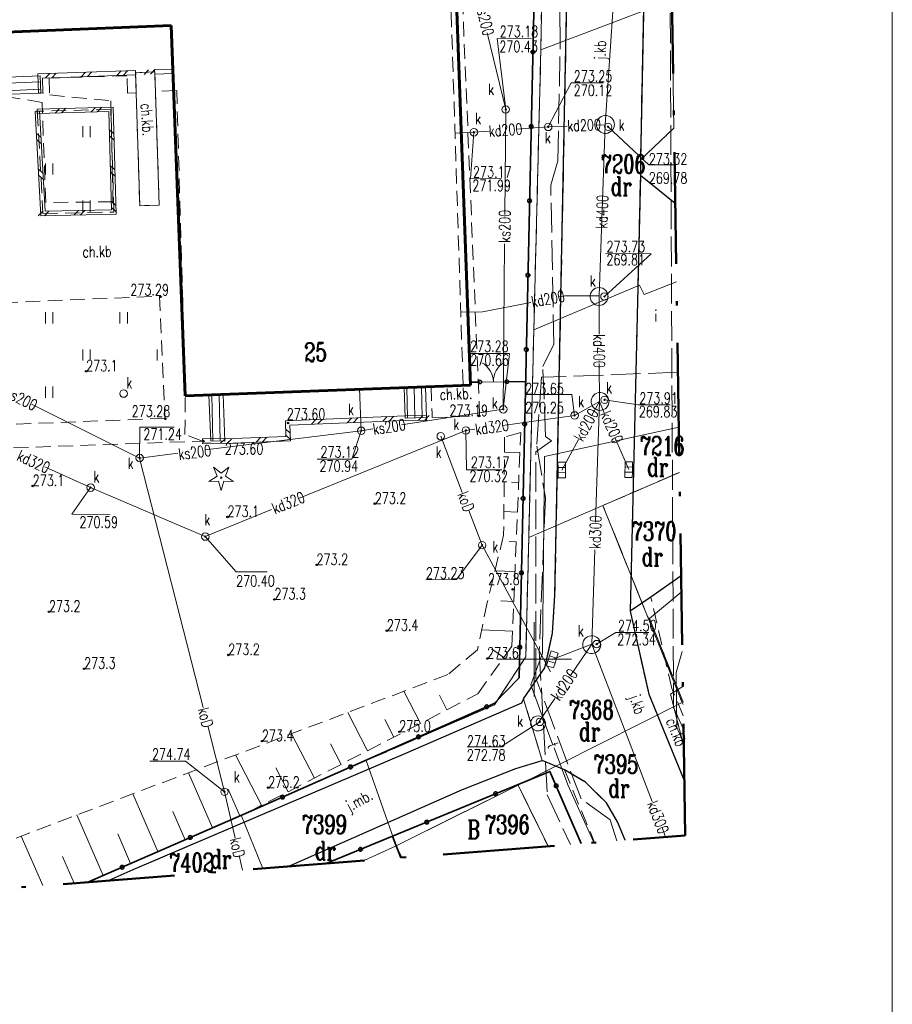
# Model space of a CAD drawing. Extents: x -581985 to 6583376, y 901253 to 5576946.
# Tile 4 of 5: x 6583315 to 6583374, y 5576827 to 5576893. Entities that reach past the tile are written whole.
import ezdxf
from ezdxf.enums import TextEntityAlignment as Align

# ---------------------------------------------------------------- set-up
doc = ezdxf.new("R2010")
doc.units = 0
doc.header["$MEASUREMENT"] = 0
for name, pattern in [('1.0_0.5', [1.5, 1, -0.5]), ('1.5_0.5', [2, 1.5, -0.5]), ('219-500', [0]), ('KLAS500', [2, 1.5, -0.5]), ('MZ2.0_0.5', [2.5, 2, -0.5]), ('ZAKRES500', [12.8, 7.5, -2.5, 0.3, -2.5])]:
    doc.linetypes.add(name, pattern=pattern)
for name, color, linetype, lineweight in [('BUD OGNIOODP', 7, 'Continuous', 0), ('DROGI', 7, 'Continuous', 0), ('ENN PRZEWÓD', 7, 'Continuous', 0), ('GRANICE DZIA£EK', 7, 'Continuous', 0), ('GRANICE PODZIA£U', 7, 'Continuous', 0), ('JEZDNIA', 7, 'Continuous', 0), ('JEZDNIA-ATR17', 7, 'Continuous', 0), ('K PRZEW.', 7, 'Continuous', 0), ('LATARNIA', 7, 'Continuous', 0), ('MOSTY', 7, 'Continuous', 0), ('MUR OPOROWY', 7, 'Continuous', 0), ('OBSZAR UTWARDZONY', 7, 'Continuous', 0), ('OBSZAR UTWARDZONY-ATR17', 7, 'Continuous', 0), ('OGRODZENIA', 7, 'Continuous', 0), ('OPIS U¯YTKÓW', 7, 'Continuous', 0), ('PIKIETA', 7, 'Continuous', 0), ('PKO', 7, 'Continuous', 0), ('RAMKA SEK.', 7, 'Continuous', 0), ('SKARPY', 7, 'Continuous', 0), ('SZKIC PODST.', 7, 'Continuous', 0), ('T PRZEW.', 7, 'Continuous', 0), ('W ELEM.', 7, 'Continuous', 0), ('ZIELEÑ', 7, 'Continuous', 0)]:
    doc.layers.add(name, color=color, linetype=linetype, lineweight=lineweight)
doc.styles.add('ROMANC', font='ROMANC')

# ---------------------------------------------------------------- blocks, each defined once
blk = doc.blocks.new('US150')
at = {"layer": 'T PRZEW.', "color": 7, "linetype": 'Continuous', "lineweight": 0}
blk.add_circle((0, 0), 0.25, dxfattribs=at)
blk = doc.blocks.new('PW010')
at = {"layer": 'T PRZEW.', "linetype": 'Continuous', "lineweight": 0}
h = blk.add_hatch(color=42, dxfattribs=at)
edge = h.paths.add_edge_path()
edge.add_arc((0, 0), 0.045, 0, 360)
at = {"layer": 'T PRZEW.', "color": 42, "linetype": 'Continuous', "lineweight": 0}
blk.add_arc((0, 0), 0.045, 0, 359.99943, dxfattribs=at)
blk = doc.blocks.new('US220')
at = {"layer": 'K PRZEW.', "color": 7, "linetype": 'Continuous', "lineweight": 0}
blk.add_circle((0, 0), 0.25, dxfattribs=at)
blk = doc.blocks.new('US050')
at = {"layer": 'K PRZEW.', "color": 17, "linetype": 'Continuous', "lineweight": 0}
for p, q in [((-0.525, -0.25), (-0.525, 0.25)), ((-0.525, 0.25), (-0.175, 0.25)), ((-0.175, -0.25), (-0.175, 0.25)), ((-0.175, 0.25), (0.175, 0.25)), ((0.175, -0.25), (0.175, 0.25)), ((0.175, 0.25), (0.525, 0.25)), ((0.525, -0.25), (0.525, 0.25)), ((-0.525, -0.25), (-0.175, -0.25)), ((-0.175, -0.25), (0.175, -0.25)), ((0.175, -0.25), (0.525, -0.25))]:
    blk.add_line(p, q, dxfattribs=at)
blk = doc.blocks.new('OP0110')
at = {"layer": 'OBSZAR UTWARDZONY', "linetype": 'Continuous', "lineweight": 0}
h = blk.add_hatch(color=94, dxfattribs=at)
edge = h.paths.add_edge_path()
edge.add_arc((0, 0), 0.05, 0, 360)
at = {"layer": 'OBSZAR UTWARDZONY', "color": 94, "linetype": 'Continuous', "lineweight": 0}
for p, q in [((-0.283, 0.093), (-0.512, 0.706)), ((-0.512, 0.706), (0, 0.299)), ((0, 0.299), (0.512, 0.706)), ((0.512, 0.706), (0.283, 0.093)), ((-0.828, -0.268), (-0.283, 0.093)), ((0.283, 0.093), (0.828, -0.268)), ((-0.175, -0.24), (-0.828, -0.268)), ((0, -0.87), (-0.175, -0.24)), ((0.175, -0.24), (0, -0.87)), ((0.828, -0.268), (0.175, -0.24))]:
    blk.add_line(p, q, dxfattribs=at)
blk.add_arc((0, 0), 0.05, 0, 359.99943, dxfattribs=at)

msp = doc.modelspace()

# ---------------------------------------------------------------- linework, layer by layer
at = {"layer": 'BUD OGNIOODP', "color": 7, "linetype": 'Continuous', "lineweight": 60}
for p, q in [((6583344.82, 5576893.54), (6583345.72, 5576868.42)), ((6583325.62, 5576892.57), (6583313.94, 5576892.11)), ((6583326.56, 5576867.69), (6583325.62, 5576892.57)), ((6583345.72, 5576868.42), (6583326.56, 5576867.69))]:
    msp.add_line(p, q, dxfattribs=at)
at = {"layer": 'DROGI', "color": 7, "linetype": 'Continuous', "lineweight": 25}
for p, q in [((6583351.4, 5576854.31), (6583352.37, 5576902.84)), ((6583357.49, 5576900.68), (6583357.14, 5576883.54)), ((6583359.390255, 5576885.6831), (6583357.14, 5576883.54)), ((6583357.14, 5576883.54), (6583357.14, 5576882.53)), ((6583357.14, 5576882.53), (6583356.46, 5576853.22)), ((6583357.14, 5576882.53), (6583359.469924, 5576880.634289)), ((6583351.23, 5576851.75), (6583351.4, 5576854.31)), ((6583356.46, 5576853.22), (6583357.7, 5576847.65)), ((6583350.73, 5576849.42), (6583351.23, 5576851.75)), ((6583349.28, 5576847.35), (6583350.73, 5576849.42)), ((6583349.28, 5576847.35), (6583349.15, 5576847.06)), ((6583357.7, 5576847.65), (6583360.081811, 5576841.857869)), ((6583349.15, 5576847.06), (6583341.36, 5576843.68)), ((6583341.36, 5576843.68), (6583323.06, 5576835.85)), ((6583348.77, 5576842.66), (6583350.54, 5576843.2)), ((6583352.03, 5576842.58), (6583350.54, 5576843.2)), ((6583345.2, 5576841.24), (6583348.77, 5576842.66)), ((6583353.46, 5576841.74), (6583352.03, 5576842.58)), ((6583354.85, 5576840.35), (6583353.46, 5576841.74)), ((6583333.473446, 5576836.078094), (6583345.2, 5576841.24)), ((6583355.6, 5576839.07), (6583354.85, 5576840.35)), ((6583356.112189, 5576837.84573), (6583355.6, 5576839.07)), ((6583323.06, 5576835.85), (6583321.441354, 5576835.138627))]:
    msp.add_line(p, q, dxfattribs=at)
msp.add_lwpolyline([(6583359.86504, 5576855.595013), (6583357.84, 5576854.18), (6583356.46, 5576853.22)], dxfattribs=at)
at = {"layer": 'ENN PRZEWÓD', "color": 1, "linetype": 'MZ2.0_0.5', "lineweight": 0}
for points in [[(6583355.553487, 5576837.802106), (6583355.11, 5576839.21), (6583353.15, 5576840.62), (6583350.11, 5576848.74), (6583350.12, 5576863.94), (6583351.17, 5576864.68), (6583350.77, 5576864.97), (6583350.58, 5576869.66), (6583351.32, 5576871.16), (6583351.12, 5576881.84), (6583351.6, 5576883.49), (6583351.75, 5576891.48), (6583351.72, 5576893.74), (6583351.759735, 5576904.578834)], [(6583359.26773, 5576893.447731), (6583359.14, 5576893.39), (6583359.36, 5576846.75), (6583360.02732, 5576845.311062)]]:
    msp.add_lwpolyline(points, dxfattribs=at)
at = {"layer": 'ENN PRZEWÓD', "color": 1, "linetype": 'Continuous', "lineweight": 0}
for points in [[(6583359.998835, 5576847.116172), (6583357.74, 5576852.74), (6583359.882378, 5576854.496315)], [(6583360.042567, 5576844.344843), (6583359.59, 5576845.41), (6583359.54, 5576849.1), (6583359.945111, 5576850.52077)], [(6583359.98209, 5576848.177333), (6583359.15, 5576847.65), (6583360.045759, 5576844.142508)]]:
    msp.add_lwpolyline(points, dxfattribs=at)
at = {"layer": 'GRANICE DZIA£EK', "color": 7, "linetype": '219-500', "lineweight": 0}
for p, q in [((6583350.81, 5576912.43), (6583350.45, 5576890.93)), ((6583359.254638, 5576894.277365), (6583350.45, 5576890.93)), ((6583349.98, 5576872.13), (6583350.45, 5576890.93)), ((6583357.38, 5576874.5), (6583359.55324, 5576875.354399)), ((6583357.07, 5576875.12), (6583349.98, 5576872.13)), ((6583357.07, 5576875.12), (6583357.38, 5576874.5)), ((6583349.64, 5576858.18), (6583349.98, 5576872.13)), ((6583359.755258, 5576862.552166), (6583354.62, 5576860.33)), ((6583354.62, 5576860.33), (6583349.64, 5576858.18)), ((6583359.94, 5576847.09), (6583354.62, 5576860.33)), ((6583349.44, 5576850.16), (6583349.64, 5576858.18)), ((6583347.33, 5576846.94), (6583349.44, 5576850.16)), ((6583338.73, 5576843.19), (6583347.33, 5576846.94)), ((6583359.94, 5576847.09), (6583348.93, 5576841.54)), ((6583359.99875, 5576847.121602), (6583359.94, 5576847.09)), ((6583360.001333, 5576846.957891), (6583359.94, 5576847.09)), ((6583330.32, 5576839.52), (6583338.73, 5576843.19)), ((6583340.73, 5576837.47), (6583338.73, 5576843.19)), ((6583348.93, 5576841.54), (6583340.73, 5576837.47)), ((6583350.932059, 5576837.441264), (6583348.93, 5576841.54)), ((6583320.034497, 5576835.028779), (6583330.32, 5576839.52)), ((6583331.791336, 5576835.946755), (6583330.32, 5576839.52)), ((6583338.59425, 5576836.477927), (6583340.73, 5576837.47)), ((6583341.112937, 5576836.674586), (6583340.73, 5576837.47))]:
    msp.add_line(p, q, dxfattribs=at)
at = {"layer": 'GRANICE PODZIA£U', "color": 7, "linetype": 'Continuous', "lineweight": 0}
for p, q in [((6583350.000158, 5576847.500233), (6583350.000158, 5576852.500233)), ((6583347.500158, 5576850.000233), (6583352.500158, 5576850.000233))]:
    msp.add_line(p, q, dxfattribs=at)
at = {"layer": 'JEZDNIA', "color": 7, "linetype": '1.5_0.5', "lineweight": 0}
for p, q in [((6583352.37, 5576902.84), (6583351.4, 5576854.31)), ((6583357.14, 5576883.54), (6583357.49, 5576900.68)), ((6583357.14, 5576882.53), (6583357.14, 5576883.54)), ((6583356.46, 5576853.22), (6583357.14, 5576882.53)), ((6583351.4, 5576854.31), (6583351.23, 5576851.75)), ((6583357.7, 5576847.65), (6583356.46, 5576853.22)), ((6583351.23, 5576851.75), (6583350.73, 5576849.42)), ((6583350.73, 5576849.42), (6583349.28, 5576847.35)), ((6583349.28, 5576847.35), (6583349.15, 5576847.06)), ((6583349.28, 5576847.35), (6583350.54, 5576843.2)), ((6583350.54, 5576843.2), (6583349.28, 5576847.35)), ((6583360.081811, 5576841.857869), (6583357.7, 5576847.65)), ((6583349.15, 5576847.06), (6583341.36, 5576843.68)), ((6583341.36, 5576843.68), (6583323.06, 5576835.85)), ((6583348.77, 5576842.66), (6583350.54, 5576843.2)), ((6583350.54, 5576843.2), (6583352.03, 5576842.58)), ((6583345.2, 5576841.24), (6583348.77, 5576842.66)), ((6583352.03, 5576842.58), (6583353.46, 5576841.74)), ((6583353.46, 5576841.74), (6583354.85, 5576840.35)), ((6583333.473446, 5576836.078094), (6583345.2, 5576841.24)), ((6583354.85, 5576840.35), (6583355.6, 5576839.07)), ((6583355.6, 5576839.07), (6583356.112189, 5576837.84573)), ((6583323.06, 5576835.85), (6583321.441354, 5576835.138627))]:
    msp.add_line(p, q, dxfattribs=at)
at = {"layer": 'JEZDNIA-ATR17', "color": 7, "linetype": 'Continuous', "lineweight": 0}
for p, q in [((6583319.69075, 5576885.064478), (6583319.69075, 5576885.814478)), ((6583320.19075, 5576885.064478), (6583320.19075, 5576885.814478)), ((6583317.19075, 5576882.564478), (6583317.19075, 5576883.314478)), ((6583317.69075, 5576882.564478), (6583317.69075, 5576883.314478)), ((6583319.69075, 5576880.064478), (6583319.69075, 5576880.814478)), ((6583320.19075, 5576880.064478), (6583320.19075, 5576880.814478)), ((6583317.19075, 5576872.564478), (6583317.19075, 5576873.314478)), ((6583317.69075, 5576872.564478), (6583317.69075, 5576873.314478)), ((6583322.19075, 5576872.564478), (6583322.19075, 5576873.314478)), ((6583322.69075, 5576872.564478), (6583322.69075, 5576873.314478)), ((6583319.69075, 5576870.064478), (6583319.69075, 5576870.814478)), ((6583320.19075, 5576870.064478), (6583320.19075, 5576870.814478)), ((6583324.69075, 5576870.064478), (6583324.69075, 5576870.814478)), ((6583317.19075, 5576867.564478), (6583317.19075, 5576868.314478)), ((6583317.69075, 5576867.564478), (6583317.69075, 5576868.314478))]:
    msp.add_line(p, q, dxfattribs=at)
at = {"layer": 'K PRZEW.', "color": 17, "linetype": 'Continuous', "lineweight": 0}
for p, q in [((6583350.95, 5576885.76), (6583348.819749, 5576885.606315)), ((6583350.95, 5576885.76), (6583352.224947, 5576885.810063)), ((6583354.076803, 5576885.88278), (6583354.77, 5576885.91)), ((6583345.96, 5576885.4), (6583344.69, 5576885.35)), ((6583346.986049, 5576885.474024), (6583345.96, 5576885.4)), ((6583346.54, 5576873.35), (6583349.772485, 5576873.971329)), ((6583351.649281, 5576874.338439), (6583352.06, 5576874.42)), ((6583352.06, 5576874.42), (6583354.36, 5576874.41)), ((6583346.54, 5576873.35), (6583345.07, 5576873.31)), ((6583354.38, 5576867.32), (6583354.372821, 5576869.865082)), ((6583338.39, 5576865.35), (6583338.28, 5576868.19)), ((6583352.72, 5576866.38), (6583354.38, 5576867.32)), ((6583353.846758, 5576866.344506), (6583354.38, 5576867.32)), ((6583354.126125, 5576859.200984), (6583354.38, 5576867.32)), ((6583354.38, 5576867.32), (6583354.712405, 5576866.5472)), ((6583316.241755, 5576867.14506), (6583323.51, 5576863.52)), ((6583352.72, 5576866.38), (6583347.902822, 5576865.713514)), ((6583345.162133, 5576861.209059), (6583343.73, 5576864.98)), ((6583351.86, 5576862.71), (6583352.983904, 5576864.766031)), ((6583355.425543, 5576864.889245), (6583356.35, 5576862.74)), ((6583326.081193, 5576863.836215), (6583323.51, 5576863.52)), ((6583327.771946, 5576846.748869), (6583323.51, 5576863.52)), ((6583353.87, 5576851.01), (6583354.068023, 5576857.342848)), ((6583351.22, 5576849.99), (6583353.87, 5576851.01)), ((6583352.441874, 5576848.905393), (6583353.87, 5576851.01)), ((6583357.918421, 5576840.435996), (6583353.87, 5576851.01)), ((6583350.26, 5576845.69), (6583351.398084, 5576847.367176)), ((6583329.21, 5576841.09), (6583328.084853, 5576845.517552)), ((6583329.925883, 5576837.985247), (6583329.21, 5576841.09)), ((6583358.828929, 5576838.057853), (6583358.588059, 5576838.686978)), ((6583330.420589, 5576835.839727), (6583330.193749, 5576836.823525))]:
    msp.add_line(p, q, dxfattribs=at)
for points in [[(6583354.36728, 5576871.829306), (6583354.36, 5576874.41), (6583354.77, 5576885.91), (6583355.35747, 5576894.521452)], [(6583346.852827, 5576892.075611), (6583348.09, 5576886.93), (6583348.034018, 5576879.883305)], [(6583348.01829, 5576877.903479), (6583347.93, 5576866.79), (6583341.088537, 5576865.757326)], [(6583339.175873, 5576865.468622), (6583338.39, 5576865.35), (6583327.91531, 5576864.061782)], [(6583346.025967, 5576865.453839), (6583345.42, 5576865.37), (6583334.180009, 5576860.790507)], [(6583332.370523, 5576860.05327), (6583327.92, 5576858.24), (6583320.22, 5576861.53), (6583317.146241, 5576862.924919)], [(6583351.09, 5576849.16), (6583346.51, 5576857.66), (6583345.623806, 5576859.993431)]]:
    msp.add_lwpolyline(points, dxfattribs=at)
at = {"layer": 'K PRZEW.', "color": 7, "linetype": 'Continuous', "lineweight": 0}
for points in [[(6583348.09, 5576886.93), (6583347.507964, 5576891.695148), (6583349.819513, 5576891.673335)], [(6583350.95, 5576885.76), (6583352.498437, 5576888.723911), (6583354.646621, 5576888.723911)], [(6583354.97, 5576885.77), (6583357.7, 5576883.22), (6583359.429122, 5576883.22)], [(6583345.96, 5576885.4), (6583345.719784, 5576882.271857), (6583347.813263, 5576882.315483)], [(6583354.72, 5576874.37), (6583357.862808, 5576877.239926), (6583354.787473, 5576877.261742)], [(6583347.93, 5576866.79), (6583348.357271, 5576870.544047), (6583345.564988, 5576870.533137)], [(6583352.72, 5576866.38), (6583352.54, 5576867.79), (6583349.399, 5576867.79)], [(6583354.73, 5576867.43), (6583356.995159, 5576867.086927), (6583359.143908, 5576867.097838)], [(6583323.51, 5576863.52), (6583323.531053, 5576865.580406), (6583325.832505, 5576865.580406)], [(6583338.39, 5576865.35), (6583337.754557, 5576863.444281), (6583335.431291, 5576863.433371)], [(6583345.42, 5576865.37), (6583345.465669, 5576862.734011), (6583347.821657, 5576862.723101)], [(6583320.22, 5576861.53), (6583318.966336, 5576859.749245), (6583321.539, 5576859.73)], [(6583327.92, 5576858.24), (6583329.99, 5576855.87), (6583332.076796, 5576855.87)], [(6583346.51, 5576857.66), (6583344.784369, 5576855.354987), (6583342.733786, 5576855.333167)], [(6583354.2, 5576851.02), (6583355.496407, 5576851.808514), (6583357.7106, 5576851.786694)], [(6583350.38, 5576845.79), (6583347.774031, 5576844.10664), (6583345.494, 5576844.11)], [(6583329.21, 5576841.09), (6583326.58082, 5576843.147628), (6583324.1919, 5576843.158539)]]:
    msp.add_lwpolyline(points, dxfattribs=at)
for points in [[(6583354.19, 5576885.95), (6583354.21, 5576886.07), (6583354.25, 5576886.19), (6583354.32, 5576886.3), (6583354.41, 5576886.39), (6583354.51, 5576886.46), (6583354.63, 5576886.5), (6583354.75, 5576886.53), (6583354.88, 5576886.52), (6583355, 5576886.49), (6583355.11, 5576886.43), (6583355.21, 5576886.36), (6583355.29, 5576886.26), (6583355.35, 5576886.15), (6583355.38, 5576886.03), (6583355.39, 5576885.9), (6583355.37, 5576885.78), (6583355.33, 5576885.66), (6583355.26, 5576885.56), (6583355.17, 5576885.47), (6583355.07, 5576885.4), (6583354.95, 5576885.35), (6583354.83, 5576885.33), (6583354.7, 5576885.33), (6583354.58, 5576885.36), (6583354.47, 5576885.42), (6583354.37, 5576885.5), (6583354.29, 5576885.59), (6583354.23, 5576885.7), (6583354.2, 5576885.82)], [(6583354.71, 5576873.88), (6583354.6, 5576873.82), (6583354.48, 5576873.78), (6583354.35, 5576873.77), (6583354.23, 5576873.78), (6583354.11, 5576873.82), (6583354, 5576873.89), (6583353.91, 5576873.97), (6583353.84, 5576874.08), (6583353.79, 5576874.19), (6583353.76, 5576874.32), (6583353.76, 5576874.44), (6583353.79, 5576874.56), (6583353.85, 5576874.68), (6583353.92, 5576874.78), (6583354.01, 5576874.86), (6583354.12, 5576874.92), (6583354.24, 5576874.96), (6583354.37, 5576874.97), (6583354.49, 5576874.96), (6583354.61, 5576874.92), (6583354.72, 5576874.85), (6583354.81, 5576874.77), (6583354.89, 5576874.67), (6583354.94, 5576874.55), (6583354.96, 5576874.43), (6583354.96, 5576874.3), (6583354.93, 5576874.18), (6583354.88, 5576874.06), (6583354.8, 5576873.96)], [(6583353.97, 5576866.94), (6583353.9, 5576867.04), (6583353.85, 5576867.16), (6583353.83, 5576867.28), (6583353.84, 5576867.41), (6583353.87, 5576867.53), (6583353.93, 5576867.64), (6583354, 5576867.74), (6583354.1, 5576867.82), (6583354.21, 5576867.88), (6583354.33, 5576867.91), (6583354.45, 5576867.92), (6583354.58, 5576867.9), (6583354.7, 5576867.86), (6583354.8, 5576867.79), (6583354.89, 5576867.7), (6583354.96, 5576867.6), (6583355, 5576867.48), (6583355.03, 5576867.36), (6583355.02, 5576867.23), (6583354.99, 5576867.11), (6583354.93, 5576867), (6583354.86, 5576866.9), (6583354.76, 5576866.82), (6583354.65, 5576866.77), (6583354.53, 5576866.73), (6583354.41, 5576866.72), (6583354.28, 5576866.74), (6583354.16, 5576866.79), (6583354.06, 5576866.85)], [(6583353.79, 5576850.38), (6583353.67, 5576850.41), (6583353.55, 5576850.46), (6583353.45, 5576850.54), (6583353.37, 5576850.63), (6583353.31, 5576850.74), (6583353.28, 5576850.86), (6583353.26, 5576850.99), (6583353.28, 5576851.11), (6583353.32, 5576851.23), (6583353.39, 5576851.34), (6583353.47, 5576851.43), (6583353.58, 5576851.5), (6583353.69, 5576851.55), (6583353.82, 5576851.57), (6583353.94, 5576851.57), (6583354.06, 5576851.54), (6583354.18, 5576851.49), (6583354.28, 5576851.41), (6583354.36, 5576851.32), (6583354.42, 5576851.21), (6583354.46, 5576851.09), (6583354.47, 5576850.96), (6583354.45, 5576850.84), (6583354.41, 5576850.72), (6583354.34, 5576850.61), (6583354.26, 5576850.52), (6583354.15, 5576850.45), (6583354.04, 5576850.4), (6583353.92, 5576850.38)], [(6583349.78, 5576845.55), (6583349.76, 5576845.65), (6583349.77, 5576845.76), (6583349.79, 5576845.86), (6583349.84, 5576845.95), (6583349.9, 5576846.04), (6583349.98, 5576846.1), (6583350.07, 5576846.15), (6583350.17, 5576846.18), (6583350.28, 5576846.19), (6583350.38, 5576846.17), (6583350.48, 5576846.14), (6583350.57, 5576846.08), (6583350.64, 5576846.01), (6583350.7, 5576845.92), (6583350.74, 5576845.83), (6583350.76, 5576845.72), (6583350.76, 5576845.62), (6583350.73, 5576845.52), (6583350.69, 5576845.42), (6583350.62, 5576845.34), (6583350.54, 5576845.27), (6583350.45, 5576845.22), (6583350.35, 5576845.2), (6583350.24, 5576845.19), (6583350.14, 5576845.2), (6583350.04, 5576845.24), (6583349.95, 5576845.29), (6583349.88, 5576845.37), (6583349.82, 5576845.45)]]:
    msp.add_lwpolyline(points, close=True, dxfattribs=at)
at = {"layer": 'LATARNIA', "color": 7, "linetype": '1.0_0.5', "lineweight": 0}
msp.add_lwpolyline([(6583317.02, 5576879.94), (6583321.78, 5576880.04), (6583321.58, 5576886.94), (6583316.64, 5576886.81)], close=True, dxfattribs=at)
at = {"layer": 'MOSTY', "color": 7, "linetype": '1.0_0.5', "lineweight": 0}
for p, q in [((6583346.34, 5576866.35), (6583345.18, 5576894.52)), ((6583344.43, 5576893.46), (6583345.23, 5576868.42)), ((6583317.93, 5576889.06), (6583317.43, 5576889.04)), ((6583317.43, 5576889.04), (6583317.47, 5576887.91)), ((6583322.66, 5576889.2), (6583317.93, 5576889.06)), ((6583322.69, 5576888.02), (6583322.66, 5576889.2)), ((6583324.52, 5576889.46), (6583323.24, 5576889.4)), ((6583323.24, 5576889.4), (6583323.28, 5576888.05)), ((6583324.57, 5576888.13), (6583324.52, 5576889.46)), ((6583316.96, 5576887.41), (6583313.92, 5576887.91)), ((6583317.47, 5576887.91), (6583321.58, 5576887.52)), ((6583323.28, 5576888.05), (6583322.69, 5576888.02)), ((6583323.52, 5576880.47), (6583323.28, 5576888.05)), ((6583326, 5576888.21), (6583324.57, 5576888.13)), ((6583324.57, 5576888.13), (6583324.83, 5576880.5)), ((6583326.58, 5576867.81), (6583326, 5576888.21)), ((6583317.2, 5576880.68), (6583316.96, 5576887.41)), ((6583321.58, 5576887.52), (6583321.72, 5576880.73)), ((6583321.72, 5576880.73), (6583317.2, 5576880.68)), ((6583324.83, 5576880.5), (6583323.52, 5576880.47)), ((6583314.34, 5576873.94), (6583324.85, 5576874.4)), ((6583324.85, 5576874.4), (6583325.21, 5576866.18)), ((6583345.23, 5576868.42), (6583343.08, 5576868.35)), ((6583343.08, 5576868.35), (6583343.15, 5576866.52)), ((6583326.55, 5576865.09), (6583326.58, 5576867.81)), ((6583325.21, 5576866.18), (6583306, 5576865.44)), ((6583343.15, 5576866.52), (6583343.16, 5576866.23)), ((6583343.16, 5576866.23), (6583346.34, 5576866.35)), ((6583304.55, 5576863.81), (6583327.74, 5576864.66)), ((6583327.74, 5576864.66), (6583326.55, 5576865.09)), ((6583357.84, 5576854.18), (6583356.46, 5576853.22)), ((6583359.25, 5576848.04), (6583357.84, 5576854.18)), ((6583356.46, 5576853.22), (6583357.7, 5576847.65)), ((6583360.013187, 5576846.206702), (6583359.25, 5576848.04)), ((6583357.7, 5576847.65), (6583360.081811, 5576841.857869)), ((6583353.46, 5576841.74), (6583352.03, 5576842.58)), ((6583352.03, 5576842.58), (6583354.064238, 5576837.685825)), ((6583354.85, 5576840.35), (6583353.46, 5576841.74)), ((6583355.6, 5576839.07), (6583354.85, 5576840.35)), ((6583356.112189, 5576837.84573), (6583355.6, 5576839.07))]:
    msp.add_line(p, q, dxfattribs=at)
at = {"layer": 'MUR OPOROWY', "color": 7, "linetype": 'Continuous', "lineweight": 0}
for p, q in [((6583317.184158, 5576889.051233), (6583317.474158, 5576889.361233)), ((6583317.608158, 5576889.065233), (6583317.898158, 5576889.375233)), ((6583319.583158, 5576889.130233), (6583319.873158, 5576889.440233)), ((6583320.007158, 5576889.144233), (6583320.297158, 5576889.453233)), ((6583321.982158, 5576889.208233), (6583322.272158, 5576889.518233)), ((6583322.406158, 5576889.222233), (6583322.696158, 5576889.532233)), ((6583323.245158, 5576889.250233), (6583323.235158, 5576889.550233)), ((6583324.102158, 5576889.596233), (6583323.812158, 5576889.286233)), ((6583324.526158, 5576889.610233), (6583324.236158, 5576889.300233)), ((6583325.725158, 5576889.650233), (6583324.515158, 5576889.610233)), ((6583324.515158, 5576889.610233), (6583324.525158, 5576889.310233)), ((6583325.735158, 5576889.350233), (6583324.525158, 5576889.310233)), ((6583325.725158, 5576889.650233), (6583325.735158, 5576889.350233)), ((6583317.020158, 5576888.045233), (6583316.720158, 5576888.035233)), ((6583320.243158, 5576886.755233), (6583320.535158, 5576887.062233)), ((6583320.667158, 5576886.766233), (6583320.959158, 5576887.073233)), ((6583316.790158, 5576886.818233), (6583316.490158, 5576886.801233)), ((6583316.644158, 5576886.660233), (6583316.636158, 5576886.960233)), ((6583317.843158, 5576886.691233), (6583318.135158, 5576886.999233)), ((6583318.267158, 5576886.703233), (6583318.559158, 5576887.010233)), ((6583316.887158, 5576885.050233), (6583316.571158, 5576885.333233)), ((6583321.469158, 5576885.579233), (6583321.778158, 5576885.287233)), ((6583321.482158, 5576885.154233), (6583321.790158, 5576884.863233)), ((6583316.911158, 5576884.627233), (6583316.595158, 5576884.910233)), ((6583321.539158, 5576883.180233), (6583321.847158, 5576882.888233)), ((6583317.020158, 5576882.654233), (6583316.704158, 5576882.937233)), ((6583317.043158, 5576882.230233), (6583316.727158, 5576882.513233)), ((6583321.551158, 5576882.755233), (6583321.860158, 5576882.464233)), ((6583321.608158, 5576880.781233), (6583321.917158, 5576880.489233)), ((6583316.997158, 5576880.089233), (6583316.703158, 5576879.783233)), ((6583317.421158, 5576880.098233), (6583317.127158, 5576879.792233)), ((6583319.396158, 5576880.140233), (6583319.102158, 5576879.833233)), ((6583319.820158, 5576880.149233), (6583319.526158, 5576879.842233)), ((6583321.621158, 5576880.356233), (6583321.929158, 5576880.065233)), ((6583335.046158, 5576865.786233), (6583335.334158, 5576866.099233)), ((6583335.470158, 5576865.804233), (6583335.758158, 5576866.116233)), ((6583337.444158, 5576865.887233), (6583337.732158, 5576866.199233)), ((6583337.868158, 5576865.904233), (6583338.155158, 5576866.217233)), ((6583339.842158, 5576865.987233), (6583340.129158, 5576866.299233)), ((6583340.266158, 5576866.005233), (6583340.553158, 5576866.317233)), ((6583342.241158, 5576866.062233), (6583342.537158, 5576866.366233)), ((6583342.665158, 5576866.068233), (6583342.961158, 5576866.372233)), ((6583342.782158, 5576866.070233), (6583342.778158, 5576866.370233)), ((6583333.626158, 5576865.193233), (6583333.315158, 5576865.481233)), ((6583327.743158, 5576864.510233), (6583327.737158, 5576864.810233)), ((6583328.942158, 5576864.506233), (6583329.249158, 5576864.799233)), ((6583329.366158, 5576864.497233), (6583329.673158, 5576864.790233)), ((6583331.341158, 5576864.584233), (6583331.628158, 5576864.896233)), ((6583331.765158, 5576864.601233), (6583332.052158, 5576864.913233)), ((6583333.642158, 5576864.769233), (6583333.331158, 5576865.058233))]:
    msp.add_line(p, q, dxfattribs=at)
for points in [[(6583316.720158, 5576888.035233), (6583316.675158, 5576889.335233), (6583323.235158, 5576889.550233)], [(6583317.020158, 5576888.045233), (6583316.985158, 5576889.045233), (6583323.245158, 5576889.250233)], [(6583316.636158, 5576886.960233), (6583321.725158, 5576887.094233), (6583321.934158, 5576879.893233), (6583316.878158, 5576879.787233), (6583316.490158, 5576886.801233)], [(6583316.644158, 5576886.660233), (6583321.434158, 5576886.786233), (6583321.626158, 5576880.187233), (6583317.162158, 5576880.093233), (6583316.790158, 5576886.818233)], [(6583327.737158, 5576864.810233), (6583328.280158, 5576864.820233), (6583329.228158, 5576864.800233), (6583333.334158, 5576864.964233), (6583333.294158, 5576866.013233), (6583341.336158, 5576866.350233), (6583342.778158, 5576866.370233)], [(6583327.743158, 5576864.510233), (6583328.280158, 5576864.520233), (6583329.231158, 5576864.500233), (6583333.645158, 5576864.676233), (6583333.605158, 5576865.726233), (6583341.344158, 5576866.050233), (6583342.782158, 5576866.070233)]]:
    msp.add_lwpolyline(points, dxfattribs=at)
for p in [(6583323.245158, 5576889.250233), (6583324.515158, 5576889.610233), (6583325.725158, 5576889.650233), (6583317.020158, 5576888.045233), (6583316.644158, 5576886.660233), (6583316.790158, 5576886.818233), (6583342.782158, 5576866.070233), (6583327.743158, 5576864.510233)]:
    msp.add_point(p, dxfattribs=at)
at = {"layer": 'OBSZAR UTWARDZONY-ATR17', "color": 7, "linetype": 'Continuous', "lineweight": 25}
for centre in [(6583324.92, 5576874.35), (6583319.92, 5576869.35), (6583325.24, 5576866.15), (6583333.48, 5576865.87), (6583346.31, 5576866.34), (6583327.79, 5576864.66), (6583316.33, 5576861.64), (6583339.3, 5576860.45), (6583329.41, 5576859.56), (6583335.39, 5576856.34), (6583348.55, 5576854.7), (6583332.56, 5576854.02), (6583317.42, 5576853.19), (6583340.11, 5576851.92), (6583329.46, 5576850.29), (6583346.85, 5576850.05), (6583319.78, 5576849.36), (6583340.94, 5576845.13), (6583331.72, 5576844.5), (6583332.14, 5576841.37)]:
    msp.add_circle(centre, 0.05, dxfattribs=at)
at = {"layer": 'OGRODZENIA', "color": 7, "linetype": 'Continuous', "lineweight": 35}
for p, q in [((6583345.713158, 5576868.618233), (6583346.351158, 5576868.625233)), ((6583348.171158, 5576868.646233), (6583349.428158, 5576868.661233)), ((6583320.038158, 5576835.029233), (6583330.810158, 5576839.730233)), ((6583336.034158, 5576836.278233), (6583340.480158, 5576838.110233)), ((6583340.480158, 5576838.110233), (6583341.039158, 5576836.669233))]:
    msp.add_line(p, q, dxfattribs=at)
at = {"layer": 'OGRODZENIA', "color": 7, "linetype": 'Continuous', "lineweight": 0}
msp.add_line((6583348.171158, 5576868.646233), (6583346.351158, 5576868.625233), dxfattribs=at)
at = {"layer": 'OGRODZENIA', "color": 7, "linetype": 'Continuous', "lineweight": 35}
for points in [[(6583330.810158, 5576839.730233), (6583347.310158, 5576847.030233), (6583348.990158, 5576848.760233), (6583350.290158, 5576907.740233)], [(6583340.480158, 5576838.110233), (6583351.060158, 5576842.470233), (6583353.156158, 5576837.615233)]]:
    msp.add_lwpolyline(points, dxfattribs=at)
for centre in [(6583349.916522, 5576890.79557), (6583349.806341, 5576885.796784), (6583349.696161, 5576880.797998), (6583349.585981, 5576875.799212), (6583349.475801, 5576870.800426), (6583349.365621, 5576865.801641), (6583349.255441, 5576860.802855), (6583349.145261, 5576855.804069), (6583349.035081, 5576850.805283), (6583346.813678, 5576846.810415), (6583342.241199, 5576844.787439), (6583337.668719, 5576842.764464), (6583351.478895, 5576841.499727), (6583333.09624, 5576840.741488), (6583347.414271, 5576840.967601), (6583342.791424, 5576839.062534), (6583326.912207, 5576838.028949), (6583338.345662, 5576837.23051), (6583322.329595, 5576836.029033)]:
    msp.add_circle(centre, 0.125, dxfattribs=at)
at = {"layer": 'OGRODZENIA', "color": 7, "linetype": 'Continuous', "lineweight": 25}
for centre in [(6583346.351158, 5576868.625233), (6583348.171158, 5576868.646233)]:
    msp.add_circle(centre, 0.125, dxfattribs=at)
at = {"layer": 'OGRODZENIA', "color": 7, "linetype": 'Continuous', "lineweight": 0}
for centre, start, end in [((6583345.761331, 5576868.612963), 0.869786, 60.869786), ((6583348.760985, 5576868.658503), 120.869786, 180.869786)]:
    msp.add_arc(centre, 1.5, start, end, dxfattribs=at)
at = {"layer": 'OPIS U¯YTKÓW', "color": 94, "linetype": 'KLAS500', "lineweight": 0}
for p, q in [((6583350.81, 5576912.43), (6583350.45, 5576890.93)), ((6583350.45, 5576890.93), (6583350.81, 5576912.43)), ((6583350.45, 5576890.93), (6583349.98, 5576872.13)), ((6583349.98, 5576872.13), (6583350.45, 5576890.93)), ((6583349.98, 5576872.13), (6583349.64, 5576858.18)), ((6583349.64, 5576858.18), (6583349.98, 5576872.13)), ((6583359.755258, 5576862.552166), (6583354.62, 5576860.33)), ((6583354.62, 5576860.33), (6583359.755258, 5576862.552166)), ((6583354.62, 5576860.33), (6583359.94, 5576847.09)), ((6583359.94, 5576847.09), (6583354.62, 5576860.33)), ((6583349.64, 5576858.18), (6583349.44, 5576850.16)), ((6583349.44, 5576850.16), (6583349.64, 5576858.18)), ((6583349.44, 5576850.16), (6583347.33, 5576846.94)), ((6583347.33, 5576846.94), (6583349.44, 5576850.16)), ((6583347.33, 5576846.94), (6583338.73, 5576843.19)), ((6583338.73, 5576843.19), (6583347.33, 5576846.94)), ((6583359.94, 5576847.09), (6583359.99875, 5576847.121602)), ((6583359.99875, 5576847.121602), (6583359.94, 5576847.09)), ((6583359.94, 5576847.09), (6583360.001333, 5576846.957891)), ((6583360.001333, 5576846.957891), (6583359.94, 5576847.09)), ((6583338.73, 5576843.19), (6583330.32, 5576839.52)), ((6583330.32, 5576839.52), (6583338.73, 5576843.19)), ((6583348.93, 5576841.54), (6583340.73, 5576837.47)), ((6583340.73, 5576837.47), (6583348.93, 5576841.54)), ((6583350.932059, 5576837.441264), (6583348.93, 5576841.54)), ((6583348.93, 5576841.54), (6583350.932059, 5576837.441264)), ((6583330.32, 5576839.52), (6583320.034497, 5576835.028779)), ((6583320.034497, 5576835.028779), (6583330.32, 5576839.52)), ((6583340.73, 5576837.47), (6583338.59425, 5576836.477927)), ((6583338.59425, 5576836.477927), (6583340.73, 5576837.47))]:
    msp.add_line(p, q, dxfattribs=at)
at = {"layer": 'PIKIETA', "color": 7, "linetype": 'Continuous', "lineweight": 0}
msp.add_lwpolyline([(6583225.552184, 5576736.325018), (6583225.552184, 5576946.325018), (6583374.052184, 5576946.325018), (6583374.052184, 5576736.325018), (6583225.552184, 5576736.325018)], dxfattribs=at)
at = {"layer": 'PKO', "color": 7, "linetype": '1.0_0.5', "lineweight": 0}
for p, q in [((6583349.1, 5576865.24), (6583348.02, 5576864.92)), ((6583348.51, 5576850.89), (6583349.1, 5576865.24)), ((6583348.02, 5576864.92), (6583347.95, 5576858.33)), ((6583347.95, 5576858.33), (6583346.85, 5576853.82)), ((6583346.85, 5576853.82), (6583346.19, 5576850.63)), ((6583346.23, 5576847.68), (6583348.51, 5576850.89)), ((6583346.19, 5576850.63), (6583344.2, 5576848.97)), ((6583344.2, 5576848.97), (6583304.116301, 5576833.785885)), ((6583330.81, 5576839.73), (6583346.23, 5576847.68)), ((6583320.038289, 5576835.029075), (6583330.81, 5576839.73))]:
    msp.add_line(p, q, dxfattribs=at)
at = {"layer": 'RAMKA SEK.', "color": 7, "linetype": '1.5_0.5', "lineweight": 0}
for p, q in [((6583357.14, 5576882.53), (6583356.46, 5576853.22)), ((6583359.469924, 5576880.634289), (6583357.14, 5576882.53)), ((6583357.84, 5576854.18), (6583359.86504, 5576855.595013)), ((6583356.46, 5576853.22), (6583357.84, 5576854.18))]:
    msp.add_line(p, q, dxfattribs=at)
at = {"layer": 'RAMKA SEK.', "color": 7, "linetype": 'Continuous', "lineweight": 0}
msp.add_lwpolyline([(6583359.390254, 5576885.683099), (6583359.182452, 5576898.851867), (6583358.96, 5576899.07), (6583357.49, 5576900.68), (6583357.14, 5576883.54), (6583359.390254, 5576885.683099)], close=True, dxfattribs=at)
at = {"layer": 'SKARPY', "color": 7, "linetype": 'Continuous', "lineweight": 0}
for p, q in [((6583349.044044, 5576863.879026), (6583348.009394, 5576863.921566)), ((6583348.961883, 5576861.880714), (6583348.475012, 5576861.900732)), ((6583348.879722, 5576859.882403), (6583347.966889, 5576859.919934)), ((6583348.797562, 5576857.884091), (6583348.324149, 5576857.903555)), ((6583348.715401, 5576855.885779), (6583347.367367, 5576855.941204)), ((6583348.633241, 5576853.887468), (6583347.758619, 5576853.923428)), ((6583348.55108, 5576851.889156), (6583346.468233, 5576851.974792)), ((6583347.967222, 5576850.125825), (6583347.146991, 5576850.708419)), ((6583342.364727, 5576845.687204), (6583341.248639, 5576847.851994)), ((6583344.142378, 5576846.603697), (6583343.636761, 5576847.584402)), ((6583338.809427, 5576843.854218), (6583337.483627, 5576846.425769)), ((6583340.587077, 5576844.770711), (6583339.976605, 5576845.954796)), ((6583335.254126, 5576842.021232), (6583333.718615, 5576844.999544)), ((6583337.031776, 5576842.937725), (6583336.316449, 5576844.325191)), ((6583331.698825, 5576840.188246), (6583329.953603, 5576843.573319)), ((6583328.403062, 5576838.679579), (6583326.790315, 5576842.375033)), ((6583333.476476, 5576841.104739), (6583332.656292, 5576842.695585)), ((6583324.736972, 5576837.079646), (6583323.045137, 5576840.956322)), ((6583330.236107, 5576839.479545), (6583329.449505, 5576841.281967)), ((6583321.070882, 5576835.479714), (6583319.29996, 5576839.53761)), ((6583326.570017, 5576837.879613), (6583325.743872, 5576839.772645)), ((6583317.006532, 5576834.792356), (6583315.554782, 5576838.118899)), ((6583322.903927, 5576836.27968), (6583322.038238, 5576838.263323)), ((6583319.116786, 5576834.957124), (6583318.332604, 5576836.754001))]:
    msp.add_line(p, q, dxfattribs=at)
at = {"layer": 'SZKIC PODST.', "color": 5, "linetype": 'ZAKRES500', "lineweight": 50}
msp.add_lwpolyline([(6583358.93, 5576914.84), (6583333.19, 5576915.45), (6583331.87, 5576921.37), (6583247.76, 5576923.3), (6583241.8, 5576828.92), (6583360.14, 5576838.16)], close=True, dxfattribs=at)
at = {"layer": 'T PRZEW.', "color": 42, "linetype": 'MZ2.0_0.5', "lineweight": 0}
msp.add_lwpolyline([(6583359.649077, 5576869.281029), (6583350.49, 5576868.94), (6583350.18, 5576864.32), (6583350.76, 5576860.84), (6583350.35, 5576850.57), (6583350.88, 5576840.9), (6583352.436371, 5576837.558721)], dxfattribs=at)
at = {"layer": 'T PRZEW.', "color": 42, "linetype": 'Continuous', "lineweight": 0}
for points in [[(6583359.707308, 5576865.590793), (6583350.69, 5576863.62), (6583350.56, 5576850.42), (6583349.77, 5576848.29), (6583351.243792, 5576844.306618)], [(6583351.33995, 5576844.046721), (6583352.26, 5576841.56), (6583354.019799, 5576837.682355)]]:
    msp.add_lwpolyline(points, dxfattribs=at)
at = {"layer": 'W ELEM.', "color": 7, "linetype": 'Continuous', "lineweight": 0}
for p, q in [((6583316.844, 5576888.793), (6583314.085, 5576888.669)), ((6583316.861, 5576888.293), (6583314.102, 5576888.17)), ((6583341.446, 5576868.256), (6583341.49, 5576866.205)), ((6583341.946, 5576868.274), (6583341.99, 5576866.223)), ((6583342.446, 5576868.291), (6583342.49, 5576866.24)), ((6583328.358, 5576867.758), (6583328.425, 5576864.667)), ((6583328.858, 5576867.779), (6583328.925, 5576864.656))]:
    msp.add_line(p, q, dxfattribs=at)
for points in [[(6583314.07, 5576889.09), (6583314.11, 5576887.94), (6583316.87, 5576888.04), (6583316.83, 5576889.19)], [(6583314.07, 5576889.09), (6583314.11, 5576887.94), (6583316.87, 5576888.04), (6583316.83, 5576889.19)], [(6583342.7, 5576868.3), (6583341.27, 5576868.25), (6583341.34, 5576866.2), (6583342.77, 5576866.25)], [(6583342.7, 5576868.3), (6583341.27, 5576868.25), (6583341.34, 5576866.2), (6583342.77, 5576866.25)], [(6583328.16, 5576867.75), (6583329.11, 5576867.79), (6583329.23, 5576864.65), (6583328.28, 5576864.67)], [(6583328.16, 5576867.75), (6583329.11, 5576867.79), (6583329.23, 5576864.65), (6583328.28, 5576864.67)]]:
    msp.add_lwpolyline(points, close=True, dxfattribs=at)
at = {"layer": 'ZIELEÑ', "color": 7, "linetype": 'Continuous', "lineweight": 0}
msp.add_lwpolyline([(6583323.24, 5576889.4), (6583324.52, 5576889.46), (6583324.83, 5576880.5), (6583323.52, 5576880.47)], close=True, dxfattribs=at)

# ---------------------------------------------------------------- block references
at = {"layer": 'K PRZEW.', "color": 17, "linetype": 'Continuous', "lineweight": 0}
for name, p in [('US150', (6583348.090158, 5576886.930233)), ('PW010', (6583348.090158, 5576886.930233)), ('US150', (6583350.950158, 5576885.760233)), ('PW010', (6583350.950158, 5576885.760233)), ('PW010', (6583354.970158, 5576885.770233)), ('US150', (6583345.960158, 5576885.400233)), ('PW010', (6583345.960158, 5576885.400233)), ('PW010', (6583354.720158, 5576874.370233)), ('US150', (6583322.434158, 5576867.848233)), ('PW010', (6583354.730158, 5576867.430233)), ('US150', (6583347.930158, 5576866.790233)), ('PW010', (6583347.930158, 5576866.790233)), ('US150', (6583352.720158, 5576866.380233)), ('PW010', (6583352.720158, 5576866.380233)), ('US150', (6583338.390158, 5576865.350233)), ('PW010', (6583338.390158, 5576865.350233)), ('US150', (6583343.730158, 5576864.980233)), ('US150', (6583345.420158, 5576865.370233)), ('PW010', (6583345.420158, 5576865.370233)), ('US150', (6583323.510158, 5576863.520233)), ('PW010', (6583323.510158, 5576863.520233)), ('US150', (6583320.220158, 5576861.530233)), ('PW010', (6583320.220158, 5576861.530233)), ('US150', (6583327.920158, 5576858.240233)), ('PW010', (6583327.920158, 5576858.240233)), ('US150', (6583346.510158, 5576857.660233)), ('PW010', (6583346.510158, 5576857.660233)), ('PW010', (6583354.200158, 5576851.020233)), ('PW010', (6583350.380158, 5576845.790233)), ('US150', (6583329.210158, 5576841.090233)), ('PW010', (6583329.210158, 5576841.090233))]:
    msp.add_blockref(name, p, dxfattribs=at)
at = {"layer": 'K PRZEW.', "color": 7, "linetype": 'Continuous', "lineweight": 0}
for p in [(6583354.970158, 5576885.770233), (6583354.720158, 5576874.370233), (6583354.730158, 5576867.430233), (6583354.200158, 5576851.020233), (6583350.380158, 5576845.790233)]:
    msp.add_blockref('US220', p, dxfattribs=at)
at = {"layer": 'K PRZEW.', "color": 17, "linetype": 'Continuous', "lineweight": 0}
for p, rotation in [((6583351.860158, 5576862.710233), 270.824), ((6583356.350158, 5576862.740233), 268.763), ((6583351.220158, 5576849.990233), 72.299)]:
    msp.add_blockref('US050', p, dxfattribs=dict(at, rotation=rotation))
at = {"layer": 'OBSZAR UTWARDZONY', "color": 94, "linetype": 'Continuous', "lineweight": 0}
msp.add_blockref('OP0110', (6583328.989158, 5576862.198233), dxfattribs=at)

# ---------------------------------------------------------------- texts
at = {"layer": 'BUD OGNIOODP', "color": 7, "linetype": 'Continuous', "lineweight": 35, "style": 'ROMANC', "width": 0.704003}
msp.add_text('25', height=1.249998, rotation=1.896, dxfattribs=at).set_placement((6583335.320176, 5576870.63922), align=Align.MIDDLE)
at = {"layer": 'GRANICE DZIA£EK', "color": 7, "linetype": 'Continuous', "lineweight": 0, "style": 'ROMANC', "width": 0.704003}
for s, p in [('7206', (6583354.475158, 5576883.896233)), ('7216', (6583357.096158, 5576864.958233)), ('7368', (6583352.330158, 5576847.228233)), ('7399', (6583334.399158, 5576839.533233)), ('7402', (6583325.485158, 5576836.964233))]:
    msp.add_text(s, height=1.249998, dxfattribs=at).set_placement(p, align=Align.TOP_LEFT)
for s, p in [('7370', (6583356.545158, 5576857.976233)), ('7395', (6583353.980158, 5576842.325233)), ('7396', (6583346.687158, 5576838.275233))]:
    msp.add_text(s, height=1.249998, dxfattribs=at).set_placement(p)
at = {"layer": 'JEZDNIA', "color": 7, "linetype": 'Continuous', "lineweight": 0, "style": 'ROMANC', "width": 0.733336}
msp.add_text('j.kb', height=0.75, rotation=88.8, dxfattribs=at).set_placement((6583354.794158, 5576890.243233))
msp.add_text('j.kb', height=0.75, rotation=288.8, dxfattribs=at).set_placement((6583356.730151, 5576847.605082), align=Align.MIDDLE_LEFT)
msp.add_text('j.mb.', height=0.75, rotation=28.728, dxfattribs=at).set_placement((6583338.302398, 5576840.427576), align=Align.MIDDLE)
at = {"layer": 'K PRZEW.', "color": 17, "linetype": 'Continuous', "lineweight": 0, "style": 'ROMANC', "width": 0.733336}
for s, rotation, p in [('ks200', 283.516, (6583346.073158, 5576893.980233)), ('kd200', 4.125, (6583346.980158, 5576885.100233)), ('ks200', 89.547, (6583348.390158, 5576877.970233)), ('kd200', 10.88, (6583349.885158, 5576873.629233)), ('ks200', 333.49, (6583314.408158, 5576867.657233)), ('ks200', 8.583, (6583339.226158, 5576865.081233)), ('kd320', 7.878, (6583346.101158, 5576865.066233)), ('kd320', 335.593, (6583315.200158, 5576863.400233)), ('ks200', 7.013, (6583326.153158, 5576863.395233)), ('koD', 290.793, (6583344.838158, 5576861.084233)), ('kd320', 22.168, (6583332.590158, 5576859.740233)), ('koD', 284.256, (6583327.410158, 5576846.650233)), ('koD', 282.984, (6583329.560158, 5576837.920233))]:
    msp.add_text(s, height=0.75, rotation=rotation, dxfattribs=at).set_placement(p)
for s, p in [('273.18', (6583347.686158, 5576891.798233)), ('270.43', (6583347.664158, 5576890.784233)), ('273.25', (6583352.658158, 5576888.793233)), ('k', (6583346.915158, 5576887.911233)), ('270.12', (6583352.658158, 5576887.845233)), ('k', (6583346.040158, 5576885.950233)), ('k', (6583350.723158, 5576884.661233)), ('273.32', (6583357.700158, 5576883.228233)), ('273.17', (6583345.896158, 5576882.361233)), ('269.78', (6583357.700158, 5576881.952233)), ('271.99', (6583345.853158, 5576881.456233)), ('273.73', (6583354.864158, 5576877.347233)), ('269.81', (6583354.853158, 5576876.465233)), ('273.28', (6583345.699158, 5576870.652233)), ('270.66', (6583345.715158, 5576869.731233)), ('k', (6583322.620158, 5576868.196233)), ('273.65', (6583349.399158, 5576867.798233)), ('273.91', (6583357.061158, 5576867.163233)), ('k', (6583337.499158, 5576866.402233)), ('k', (6583347.160158, 5576866.840233)), ('270.25', (6583349.399158, 5576866.522233)), ('k', (6583352.951158, 5576866.929233)), ('269.83', (6583357.029158, 5576866.259233)), ('k', (6583344.572158, 5576865.408233)), ('271.24', (6583323.760158, 5576864.749233)), ('273.12', (6583335.657158, 5576863.552233)), ('k', (6583343.390158, 5576863.540233)), ('k', (6583322.704158, 5576862.789233)), ('270.94', (6583335.592158, 5576862.604233)), ('273.17', (6583345.752158, 5576862.856233)), ('k', (6583320.406158, 5576861.878233)), ('270.32', (6583345.654158, 5576861.929233)), ('270.59', (6583319.467158, 5576858.833233)), ('k', (6583327.850158, 5576859.000233)), ('k', (6583347.190158, 5576857.180233)), ('273.23', (6583342.733158, 5576855.409233)), ('270.40', (6583329.990158, 5576854.886233)), ('274.50', (6583355.633158, 5576851.886233)), ('272.34', (6583355.583158, 5576850.954233)), ('274.63', (6583345.494158, 5576844.118233)), ('274.74', (6583324.337158, 5576843.250233)), ('272.78', (6583345.484158, 5576843.192233)), ('k', (6583329.840158, 5576841.730233))]:
    msp.add_text(s, height=0.75, dxfattribs=at).set_placement(p)
for s, rotation, p in [('kd200', 2.249, (6583352.221442, 5576885.833944)), ('kd400', 87.958, (6583354.520396, 5576878.929595)), ('kd400', 270.161, (6583354.370156, 5576871.840287)), ('kd200', 61.337, (6583352.946112, 5576864.756104)), ('kd200', 293.274, (6583354.767643, 5576866.633406)), ('kd300', 88.209, (6583354.070341, 5576857.409953)), ('kd200', 55.84, (6583351.389856, 5576847.359798)), ('kd300', 290.95, (6583357.920368, 5576840.440315))]:
    msp.add_text(s, height=0.75, rotation=rotation, dxfattribs=at).set_placement(p, align=Align.MIDDLE_LEFT)
at = {"layer": 'K PRZEW.', "color": 7, "linetype": 'Continuous', "lineweight": 0, "style": 'ROMANC', "width": 0.733336}
for p in [(6583355.680158, 5576885.510233), (6583353.742158, 5576875.030233), (6583354.832158, 5576867.859233), (6583352.934158, 5576851.536233), (6583348.859158, 5576845.474233)]:
    msp.add_text('k', height=0.75, dxfattribs=at).set_placement(p)
at = {"layer": 'MOSTY', "color": 7, "linetype": 'Continuous', "lineweight": 0, "style": 'ROMANC', "width": 0.733336}
for s, rotation, p in [('ch.kb.', 274.155, (6583323.570158, 5576887.320233)), ('ch.kb', 1.3, (6583319.680158, 5576876.990233)), ('ch.kb.', 2.091, (6583343.668158, 5576867.415233)), ('ch.kb', 292.353, (6583358.829158, 5576845.867233))]:
    msp.add_text(s, height=0.75, rotation=rotation, dxfattribs=at).set_placement(p)
at = {"layer": 'OBSZAR UTWARDZONY-ATR17', "color": 7, "linetype": 'Continuous', "lineweight": 0, "style": 'ROMANC', "width": 0.733336}
for s, p in [('273.29', (6583322.886158, 5576874.441233)), ('273.1', (6583319.920158, 5576869.350233)), ('273.28', (6583322.976158, 5576866.287233)), ('273.60', (6583333.389158, 5576866.088233)), ('273.19', (6583344.310158, 5576866.340233)), ('273.60', (6583329.227158, 5576863.763233)), ('273.1', (6583316.330158, 5576861.640233)), ('273.2', (6583339.300158, 5576860.450233)), ('273.1', (6583329.410158, 5576859.560233)), ('273.2', (6583335.390158, 5576856.340233)), ('273.8', (6583346.906158, 5576855.004233)), ('273.3', (6583332.560158, 5576854.020233)), ('273.2', (6583317.420158, 5576853.190233)), ('273.4', (6583340.110158, 5576851.920233)), ('273.2', (6583329.460158, 5576850.290233)), ('273.6', (6583346.850158, 5576850.050233)), ('273.3', (6583319.780158, 5576849.360233)), ('275.0', (6583340.940158, 5576845.130233)), ('273.4', (6583331.720158, 5576844.500233)), ('275.2', (6583332.140158, 5576841.370233))]:
    msp.add_text(s, height=0.75, dxfattribs=at).set_placement(p)
at = {"layer": 'OPIS U¯YTKÓW', "color": 94, "linetype": 'Continuous', "lineweight": 0, "style": 'ROMANC', "width": 0.704003}
for s, p in [('dr', (6583355.126158, 5576881.151233)), ('dr', (6583357.576158, 5576862.303233)), ('dr', (6583357.212158, 5576856.266233)), ('dr', (6583353.004158, 5576844.528233)), ('dr', (6583354.970158, 5576840.726233)), ('B', (6583345.518158, 5576837.942233)), ('dr', (6583335.259158, 5576836.516233)), ('dr', (6583328.238158, 5576835.965233))]:
    msp.add_text(s, height=1.249998, dxfattribs=at).set_placement(p)
at = {"layer": 'RAMKA SEK.', "color": 7, "linetype": 'Continuous', "lineweight": 0, "style": 'ROMANC', "width": 0.733336}
msp.add_text('i', height=0.75, dxfattribs=at).set_placement((6583358.079158, 5576872.695233))
at = {"layer": 'T PRZEW.', "color": 42, "linetype": 'Continuous', "lineweight": 0, "style": 'ROMANC', "width": 0.733336}
msp.add_text('t', height=0.75, rotation=290.306, dxfattribs=at).set_placement((6583350.875158, 5576844.235233))

doc.saveas('drawing.dxf')
